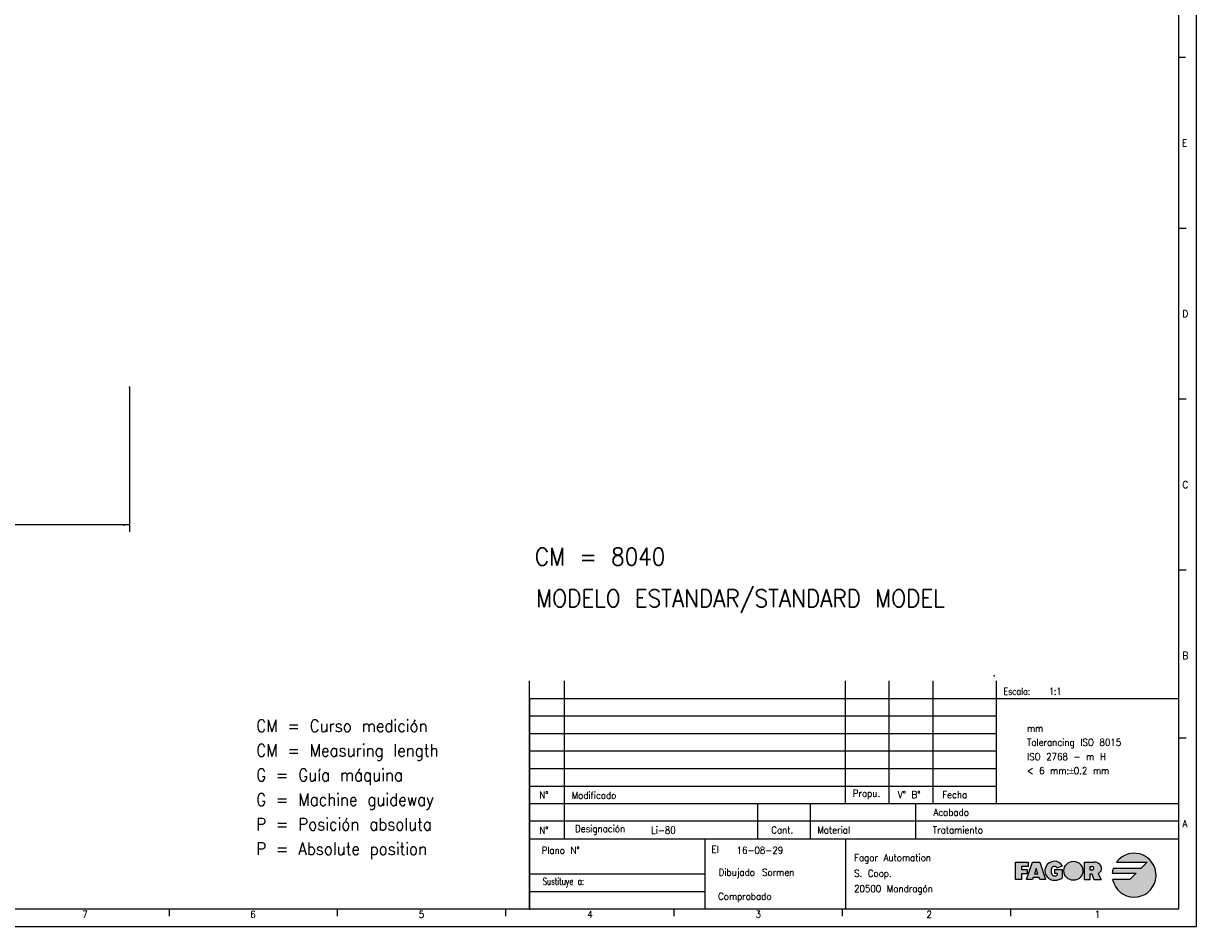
# Model space of a CAD drawing. Header units: millimetres. Extents: x -235 to 9216, y -109 to 485.
# Tile 13 of 44: x 271 to 605, y -109 to 148. Entities that reach past the tile are written whole.
import ezdxf

# ---------------------------------------------------------------- set-up
doc = ezdxf.new("R2010")
doc.units = ezdxf.units.MM
doc.layers.add('1', color=7, linetype='Continuous')
doc.styles.add('CONVERTER_11', font='txt.shx', dxfattribs={"width": 0.9})
doc.styles.add('CONVERTER_12', font='txt.shx', dxfattribs={"width": 0.72})
doc.styles.add('CONVERTER_13', font='txt.shx', dxfattribs={"width": 0.81})
doc.dimstyles.new('ME10_DIM_16', dxfattribs={"dimtxt": 2, "dimasz": 2, "dimexe": 2, "dimexo": 0, "dimgap": 2, "dimtad": 1, "dimdsep": 46, "dimtxsty": 'CONVERTER_11', "dimsah": 1, "dimcen": 0.09, "dimclrd": 2, "dimclre": 2, "dimclrt": 2, "dimadec": 0, "dimazin": 0, "dimtfac": 1, "dimtdec": 4, "dimtix": 1, "dimtmove": 0, "dimatfit": 3, "dimfxl": 1, "dimtolj": 1, "dimtzin": 0, "dimarcsym": 0})

# ---------------------------------------------------------------- blocks, each defined once
blk = doc.blocks.new('*D74')
at = {"layer": '1', "color": 2, "linetype": 'Continuous'}
for p, q in [((220.9253044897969, 44.40000337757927), (220.9253044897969, 3.17706942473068)), ((300.9253044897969, 44.40000337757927), (300.9253044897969, 3.17706942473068)), ((300.9253044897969, 5.17706942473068), (220.9253044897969, 5.17706942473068))]:
    blk.add_line(p, q, dxfattribs=at)
at = {"layer": '1', "color": 2}
for points in [[(222.9253044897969, 5.44037441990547), (222.9253044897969, 4.91376442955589), (220.9253044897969, 5.17706942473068)], [(298.9253044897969, 4.91376442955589), (298.9253044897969, 5.44037441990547), (300.9253044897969, 5.17706942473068)]]:
    blk.add_solid(points, dxfattribs=at)
at = {"layer": '1', "color": 2, "insert": (257.8703044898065, 7.17706147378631), "char_height": 2, "attachment_point": 7, "rotation": 0.00013888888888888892, "line_spacing_factor": 0.60024009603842, "style": 'CONVERTER_11'}
blk.add_mtext('\\C2;rx\\C2;80', dxfattribs=at)
blk = doc.blocks.new('tolerancias__56', base_point=(547.2149843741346, -37.82507050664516))
at = {"layer": '1', "color": 7}
blk.add_point((547.2149843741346, -37.82507050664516), dxfattribs=at)
blk = doc.blocks.new('tolerancias__57', base_point=(547.8144653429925, -74.22039922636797))
at = {"layer": '1', "color": 7}
blk.add_point((547.8144653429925, -74.22039922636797), dxfattribs=at)
blk = doc.blocks.new('Marco_a1', base_point=(184.8144653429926, 187.7796007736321))
at = {"layer": '1', "linetype": 'Continuous'}
h = blk.add_hatch(color=2, dxfattribs=at)
edge = h.paths.add_edge_path()
edge.add_line((590.7861250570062, -90.84599406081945), (588.9111250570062, -92.72099406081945))
edge.add_line((588.9111250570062, -92.72099406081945), (581.0740050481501, -92.72099406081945))
edge.add_arc((587.0361250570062, -94.59599406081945), 6.250000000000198, 162.5423968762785, 174.2608295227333)
edge.add_line((580.8174535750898, -93.97099406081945), (587.6611250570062, -93.97099406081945))
edge.add_line((587.6611250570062, -93.97099406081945), (585.7861250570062, -95.84599406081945))
edge.add_line((585.7861250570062, -95.84599406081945), (580.9124007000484, -95.84599406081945))
edge.add_arc((587.0361250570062, -94.59599406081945), 6.249999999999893, 191.5369590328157, 503.130102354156)
edge.add_line((582.0361250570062, -90.84599406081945), (590.7861250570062, -90.84599406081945))
blk.add_hatch(color=2, dxfattribs=at).paths.add_polyline_path([(556.8277917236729, -92.09599406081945), (554.9527917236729, -92.09599406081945), (554.9527917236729, -92.92932739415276), (556.6194583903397, -92.92932739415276), (556.6194583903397, -93.76266072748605), (556.6194583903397, -94.17932739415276), (554.9527917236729, -94.17932739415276), (554.9527917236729, -95.84599406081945), (553.2861250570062, -95.84599406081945), (553.2861250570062, -90.84599406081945), (556.8277917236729, -90.84599406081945)])
h = blk.add_hatch(color=2, dxfattribs=at)
h.paths.add_polyline_path([(560.1611250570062, -95.84599406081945), (559.9527917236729, -95.22099406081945), (558.2861250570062, -95.22099406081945), (558.0777917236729, -95.84599406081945), (556.4111250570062, -95.84599406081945), (558.0777917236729, -90.84599406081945), (560.1611250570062, -90.84599406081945), (561.8277917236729, -95.84599406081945)])
h.paths.add_polyline_path([(559.1194583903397, -92.72099406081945), (558.6333472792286, -94.17932739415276), (559.6055695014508, -94.17932739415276)], flags=16)
h = blk.add_hatch(color=2, dxfattribs=at)
edge = h.paths.add_edge_path()
edge.add_line((564.3312465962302, -92.92932739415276), (564.3312465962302, -93.97099406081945))
edge.add_line((564.3312465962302, -93.97099406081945), (565.1645799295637, -93.97099406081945))
edge.add_line((565.1645799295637, -93.97099406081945), (565.1645799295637, -94.59599406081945))
edge.add_arc((564.3312465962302, -93.03349406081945), 1.770833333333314, 270, 298.0724869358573, ccw=False)
edge.add_arc((564.3312465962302, -93.97099406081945), 0.8333333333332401, 202.6198649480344, 270, ccw=False)
edge.add_arc((565.5812465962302, -93.45016072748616), 2.187499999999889, 154.6230664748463, 202.619864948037, ccw=False)
edge.add_arc((564.3288787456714, -92.92933074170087), 0.835386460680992, 29.91899816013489, 150.0810018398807, ccw=False)
edge.add_line((565.0529344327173, -92.51266072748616), (566.6099690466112, -91.88766072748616))
edge.add_arc((564.3277917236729, -93.34599406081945), 2.708333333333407, 32.57897039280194, 90)
edge.add_arc((564.3277917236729, -93.34599406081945), 2.7083333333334, 90, 219.5977388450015)
edge.add_arc((564.506467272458, -92.95005454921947), 3.104272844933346, 223.1289646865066, 312.983270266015)
edge.add_line((566.622913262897, -95.22099406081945), (566.622913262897, -92.92932739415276))
edge.add_line((566.622913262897, -92.92932739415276), (564.3312465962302, -92.92932739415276))
h = blk.add_hatch(color=2, dxfattribs=at)
edge = h.paths.add_edge_path()
edge.add_arc((569.7442851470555, -93.34599406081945), 2.708333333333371, 0, 360)
h = blk.add_hatch(color=2, dxfattribs=at)
edge = h.paths.add_edge_path()
edge.add_arc((576.1012248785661, -92.66967744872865), 1.643411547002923, -66.7233294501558, 50.761309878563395, ccw=False)
edge.add_line((576.7506542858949, -94.17932739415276), (577.6772287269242, -95.84599406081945))
edge.add_line((577.6772287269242, -95.84599406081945), (575.595503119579, -95.84599406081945))
edge.add_line((575.595503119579, -95.84599406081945), (574.970503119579, -94.17932739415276))
edge.add_line((574.970503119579, -94.17932739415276), (574.5538364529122, -94.17932739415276))
edge.add_line((574.5538364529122, -94.17932739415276), (574.5538364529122, -95.84599406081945))
edge.add_line((574.5538364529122, -95.84599406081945), (572.8871697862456, -95.84599406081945))
edge.add_line((572.8871697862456, -95.84599406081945), (572.8871697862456, -90.84599406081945))
edge.add_line((572.8871697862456, -90.84599406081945), (574.5538364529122, -90.84599406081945))
edge.add_line((574.5538364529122, -90.84599406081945), (575.595503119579, -90.84599406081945))
edge.add_arc((575.595503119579, -93.28889939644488), 2.442905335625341, 50.76130987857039, 90, ccw=False)
edge = h.paths.add_edge_path(flags=16)
edge.add_arc((575.0746697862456, -92.61682739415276), 0.5208333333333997, 270, 450)
edge.add_line((575.0746697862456, -92.09599406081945), (574.5538364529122, -92.09599406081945))
edge.add_line((574.5538364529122, -92.09599406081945), (574.5538364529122, -93.13766072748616))
edge.add_line((574.5538364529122, -93.13766072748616), (575.0746697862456, -93.13766072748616))
at = {"layer": '1', "color": 2, "linetype": 'Continuous'}
for p, q in [((604.8144653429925, -109.220399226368), (604.8144653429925, 484.7796007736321)), ((601.6626111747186, 138.312934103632), (599.6626111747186, 138.312934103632)), ((601.8144653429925, 89.64626744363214), (599.8144653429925, 89.64626744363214)), ((601.8144653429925, 40.97960077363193), (599.8144653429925, 40.97960077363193)), ((601.8144653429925, -7.68706589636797), (599.8144653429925, -7.68706589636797)), ((414.8144653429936, -44.22039922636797), (599.8144653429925, -44.22039922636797)), ((414.8144653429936, -49.22039922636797), (547.8144653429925, -49.22039922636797)), ((414.8144653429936, -54.22039922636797), (547.8144653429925, -54.22039922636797)), ((601.8144653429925, -55.55373255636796), (599.8144653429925, -55.55373255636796)), ((414.8144653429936, -59.22039922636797), (547.8144653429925, -59.22039922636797)), ((414.8144653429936, -64.22039922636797), (547.8144653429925, -64.22039922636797)), ((414.8144653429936, -69.22039922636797), (547.8144653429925, -69.22039922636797)), ((599.8144653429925, -79.22039922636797), (414.8144653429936, -79.22039922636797)), ((553.2861250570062, -90.84599406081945), (556.8277917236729, -90.84599406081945)), ((553.2861250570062, -95.84599406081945), (553.2861250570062, -90.84599406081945)), ((554.9527917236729, -92.09599406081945), (554.9527917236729, -92.92932739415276)), ((556.8277917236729, -92.09599406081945), (554.9527917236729, -92.09599406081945)), ((554.9527917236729, -92.92932739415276), (556.6194583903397, -92.92932739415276)), ((556.4111250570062, -95.84599406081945), (558.0777917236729, -90.84599406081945)), ((556.6194583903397, -92.92932739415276), (556.6194583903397, -93.76266072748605)), ((556.8277917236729, -90.84599406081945), (556.8277917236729, -92.09599406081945)), ((558.0777917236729, -90.84599406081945), (560.1611250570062, -90.84599406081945)), ((559.1194583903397, -92.72099406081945), (558.6333472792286, -94.17932739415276)), ((559.6055695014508, -94.17932739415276), (559.1194583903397, -92.72099406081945)), ((560.1611250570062, -90.84599406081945), (561.8277917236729, -95.84599406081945)), ((564.3312465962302, -92.92932739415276), (566.622913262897, -92.92932739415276)), ((564.3312465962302, -92.92932739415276), (564.3312465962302, -93.97099406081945)), ((565.0529344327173, -92.51266072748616), (566.6099690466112, -91.88766072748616)), ((566.622913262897, -95.22099406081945), (566.622913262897, -92.92932739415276)), ((572.8871697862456, -90.84599406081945), (574.5538364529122, -90.84599406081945)), ((572.8871697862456, -95.84599406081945), (572.8871697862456, -90.84599406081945)), ((574.5538364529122, -90.84599406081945), (575.595503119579, -90.84599406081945)), ((574.5538364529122, -92.09599406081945), (575.0746697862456, -92.09599406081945)), ((574.5538364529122, -93.13766072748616), (574.5538364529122, -92.09599406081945)), ((575.0746697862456, -93.13766072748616), (574.5538364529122, -93.13766072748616)), ((588.9111250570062, -92.72099406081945), (581.0740050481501, -92.72099406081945)), ((582.0361250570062, -90.84599406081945), (590.7861250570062, -90.84599406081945)), ((590.7861250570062, -90.84599406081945), (588.9111250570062, -92.72099406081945)), ((554.9527917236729, -95.84599406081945), (553.2861250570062, -95.84599406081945)), ((554.9527917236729, -94.17932739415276), (554.9527917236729, -95.84599406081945)), ((556.6194583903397, -94.17932739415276), (554.9527917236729, -94.17932739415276)), ((558.0777917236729, -95.84599406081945), (556.4111250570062, -95.84599406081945)), ((556.6194583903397, -93.76266072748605), (556.6194583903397, -94.17932739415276)), ((558.2861250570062, -95.22099406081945), (558.0777917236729, -95.84599406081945)), ((559.9527917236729, -95.22099406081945), (558.2861250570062, -95.22099406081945)), ((558.6333472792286, -94.17932739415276), (559.6055695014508, -94.17932739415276)), ((560.1611250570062, -95.84599406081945), (559.9527917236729, -95.22099406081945)), ((561.8277917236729, -95.84599406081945), (560.1611250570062, -95.84599406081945)), ((564.3312465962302, -93.97099406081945), (565.1645799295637, -93.97099406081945)), ((565.1645799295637, -93.97099406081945), (565.1645799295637, -94.59599406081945)), ((572.8871697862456, -95.84599406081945), (574.5538364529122, -95.84599406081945)), ((574.5538364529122, -95.84599406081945), (574.5538364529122, -94.17932739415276)), ((574.5538364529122, -94.17932739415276), (574.970503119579, -94.17932739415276)), ((574.970503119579, -94.17932739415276), (575.595503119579, -95.84599406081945)), ((575.595503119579, -95.84599406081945), (577.6772287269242, -95.84599406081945)), ((576.7506542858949, -94.17932739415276), (577.6772287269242, -95.84599406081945)), ((580.8174535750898, -93.97099406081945), (587.6611250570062, -93.97099406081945)), ((585.7861250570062, -95.84599406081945), (580.9124007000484, -95.84599406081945)), ((587.6611250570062, -93.97099406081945), (585.7861250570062, -95.84599406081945)), ((414.8144653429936, -99.22039922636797), (464.8144653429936, -99.22039922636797)), ((312.1674065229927, -104.2667880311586), (312.1674065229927, -106.2667880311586)), ((360.1085829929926, -104.2667880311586), (360.1085829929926, -106.2667880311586)), ((408.0497594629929, -104.2667880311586), (408.0497594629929, -106.2667880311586)), ((455.9909359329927, -104.2667880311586), (455.9909359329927, -106.2667880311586)), ((503.9321124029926, -104.2667880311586), (503.9321124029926, -106.2667880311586)), ((551.8732888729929, -104.220399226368), (551.8732888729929, -106.220399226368)), ((-235.1855346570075, -109.220399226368), (604.8144653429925, -109.220399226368))]:
    blk.add_line(p, q, dxfattribs=at)
at = {"layer": '1', "color": 7, "linetype": 'Continuous'}
for p, q in [((599.8144653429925, -104.220399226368), (599.8144653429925, 479.7796007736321)), ((414.8144653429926, -104.220399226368), (414.8144653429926, -39.22039922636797)), ((424.8144653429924, -84.22039922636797), (424.8144653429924, -39.22039922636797)), ((504.8144653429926, -74.22039922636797), (504.8144653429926, -39.22039922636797)), ((517.3144653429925, -74.22039922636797), (517.3144653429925, -39.22039922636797)), ((529.8144653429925, -74.22039922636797), (529.8144653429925, -39.22039922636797)), ((547.8144653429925, -74.22039922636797), (547.8144653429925, -39.22039922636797)), ((414.8144653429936, -74.22039922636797), (599.8144653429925, -74.22039922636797)), ((479.8144653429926, -74.22039922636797), (479.8144653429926, -84.22039922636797)), ((494.8144653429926, -74.22039922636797), (494.8144653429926, -84.22039922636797)), ((524.8144653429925, -74.22039922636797), (524.8144653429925, -84.22039922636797)), ((414.8144653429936, -84.22039922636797), (599.8144653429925, -84.22039922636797)), ((464.8144653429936, -84.22039922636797), (464.8144653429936, -94.22039922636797)), ((504.8144653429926, -84.22039922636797), (504.8144653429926, -104.220399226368)), ((414.8144653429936, -94.22039922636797), (464.8144653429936, -94.22039922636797)), ((464.8144653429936, -94.22039922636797), (464.8144653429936, -99.22039922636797)), ((464.8144653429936, -99.22039922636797), (464.8144653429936, -104.220399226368)), ((-215.1855346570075, -104.2203992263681), (599.8144653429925, -104.220399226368))]:
    blk.add_line(p, q, dxfattribs=at)
at = {"layer": '1', "color": 6, "linetype": 'Continuous'}
blk.add_line((414.8144653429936, -44.45543519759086), (414.8144653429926, -104.4554351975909), dxfattribs=at)
at = {"layer": '1', "color": 2, "linetype": 'Continuous'}
blk.add_circle((569.7442851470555, -93.34599406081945), 2.708333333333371, dxfattribs=at)
for centre, radius, start, end in [((587.0361250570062, -94.59599406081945), 6.249999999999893, 191.5369590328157, 143.130102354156), ((564.3277917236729, -93.34599406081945), 2.7083333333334, 90, 219.5977388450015), ((565.5812465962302, -93.45016072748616), 2.187499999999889, 154.6230664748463, 202.619864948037), ((564.3288787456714, -92.92933074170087), 0.835386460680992, 29.9189981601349, 150.0810018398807), ((564.3277917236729, -93.34599406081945), 2.708333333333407, 32.57897039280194, 90), ((575.0746697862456, -92.61682739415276), 0.5208333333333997, 270, 90), ((575.595503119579, -93.28889939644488), 2.442905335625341, 50.76130987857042, 90), ((576.1012248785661, -92.66967744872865), 1.643411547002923, 293.2766705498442, 50.76130987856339), ((587.0361250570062, -94.59599406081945), 6.250000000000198, 162.5423968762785, 174.2608295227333), ((564.506467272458, -92.95005454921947), 3.104272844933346, 223.1289646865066, 312.983270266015), ((564.3312465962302, -93.97099406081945), 0.8333333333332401, 202.6198649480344, 270), ((564.3312465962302, -93.03349406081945), 1.770833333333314, 270, 298.0724869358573)]:
    blk.add_arc(centre, radius, start, end, dxfattribs=at)
at = {"layer": '1', "color": 2}
for s, style, width, p in [('Escala:   1:1', 'CONVERTER_13', 0.81, (549.8144653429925, -43.22039922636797)), ('El', 'CONVERTER_11', 0.9, (466.6709961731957, -88.22039922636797))]:
    blk.add_text(s, height=2, dxfattribs=dict(at, style=style, width=width)).set_placement(p)
at = {"layer": '1', "color": 2, "char_height": 2}
for s, insert, attachment_point, line_spacing_factor, style in [('E', (600.6626111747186, 113.979600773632), 4, 1.20048019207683, 'CONVERTER_11'), ('D', (600.8144653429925, 65.31293410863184), 4, 1.20048019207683, 'CONVERTER_11'), ('C', (600.8144653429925, 16.64626743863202), 4, 1.20048019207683, 'CONVERTER_11'), ('B', (600.8144653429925, -32.02039922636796), 4, 1.20048019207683, 'CONVERTER_11'), ('N°', (418.9359217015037, -71.72039922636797), 5, 1.32052821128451, 'CONVERTER_11'), ('Modificado', (426.8411380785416, -71.88881551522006), 4, 1.32052821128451, 'CONVERTER_11'), ('Propu.', (506.9021583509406, -71.65264731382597), 4, 1.32052821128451, 'CONVERTER_11'), ('V° B°', (519.7389604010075, -71.65264731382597), 4, 1.20048019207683, 'CONVERTER_11'), ('Fecha', (532.4083241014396, -71.65264731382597), 4, 1.32052821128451, 'CONVERTER_11'), ('Acabado', (539.9804469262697, -76.72039922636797), 6, 1.32052821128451, 'CONVERTER_11'), ('Designación', (427.8144653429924, -81.72039922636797), 4, 1.32052821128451, 'CONVERTER_11'), ('A', (600.8144653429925, -79.88706589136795), 4, 1.20048019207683, 'CONVERTER_11'), ('N°', (418.9359217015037, -81.79714185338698), 5, 1.32052821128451, 'CONVERTER_11'), ('Cant.', (486.8144653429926, -81.72039922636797), 5, 1.32052821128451, 'CONVERTER_11'), ('Material', (496.8144653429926, -81.72039922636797), 4, 1.32052821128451, 'CONVERTER_11'), ('Tratamiento', (543.9804469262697, -81.72039922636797), 6, 1.32052821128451, 'CONVERTER_11'), ('Plano N°', (429.1464032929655, -87.47591680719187), 6, 1.32052821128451, 'CONVERTER_11'), ('Fagor Automation\\PS. Coop.\\P20500 Mondragón', (507.2878943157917, -94.35581747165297), 4, 1.32052821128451, 'CONVERTER_11'), ('Dibujado', (479.0343105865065, -94.08862644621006), 6, 1.32052821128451, 'CONVERTER_11'), ('Sustituye a:', (430.3748860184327, -96.72039922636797), 6, 1.32052821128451, 'CONVERTER_12'), ('Comprobado', (483.7576746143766, -100.9375042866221), 6, 1.32052821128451, 'CONVERTER_11'), ('7', (287.4716344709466, -105.7667880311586), 4, 1.20048019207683, 'CONVERTER_11'), ('6', (335.3248856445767, -105.7667880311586), 4, 1.20048019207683, 'CONVERTER_11'), ('5', (383.2986028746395, -105.7667880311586), 4, 1.20048019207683, 'CONVERTER_11'), ('4', (431.3096997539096, -105.7667880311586), 4, 1.20048019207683, 'CONVERTER_11'), ('3', (479.2377337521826, -105.7667880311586), 4, 1.20048019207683, 'CONVERTER_11'), ('2', (527.9027006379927, -105.7667880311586), 4, 1.20048019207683, 'CONVERTER_11'), ('1', (575.8438771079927, -105.7667880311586), 4, 1.20048019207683, 'CONVERTER_11')]:
    blk.add_mtext(s, dxfattribs=dict(at, insert=insert, attachment_point=attachment_point, line_spacing_factor=line_spacing_factor, style=style))
blk = doc.blocks.new('Top', base_point=(184.8144653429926, 187.7796007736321))
blk.add_blockref('Marco_a1', (184.8144653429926, 187.7796007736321))
blk = doc.blocks.new('_dummy_frame__58', base_point=(-235.1855346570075, -174.5728945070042))
blk.add_blockref('Top', (184.8144653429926, 187.7796007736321))
blk = doc.blocks.new('_dummy_frame__59', base_point=(-346.4995658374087, -309.5127608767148))
at = {"layer": '1'}
for name, p in [('_dummy_frame__58', (-235.1855346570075, -174.5728945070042)), ('tolerancias__56', (547.2149843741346, -37.82507050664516)), ('tolerancias__57', (547.8144653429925, -74.22039922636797))]:
    blk.add_blockref(name, p, dxfattribs=at)
at = {"layer": '1', "color": 2, "style": 'CONVERTER_11', "width": 0.9}
for s, height, p in [('CM = 8040', 5, (416.3629828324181, -6.36472707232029)), ('MODELO ESTANDAR/STANDARD MODEL', 5, (416.697213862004, -18.24275573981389)), ('Li-80', 2, (449.456998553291, -82.7704903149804)), ('16-08-29', 2, (473.818146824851, -88.5197412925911)), ('Sormen', 2, (481.0997795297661, -94.81625236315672))]:
    blk.add_text(s, height=height, dxfattribs=at).set_placement(p)
at = {"layer": '1', "color": 2, "insert": (556.53543961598, -65.7993288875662), "char_height": 2, "attachment_point": 7, "line_spacing_factor": 1.20048019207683, "style": 'CONVERTER_11'}
blk.add_mtext('mm\\PTolerancing ISO 8015\\PISO 2768 - m H\\P< 6 mm:{\\Fgdt;`}0.2 mm', dxfattribs=at)
blk = doc.blocks.new('A', base_point=(271.080000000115, 214.1200000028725))
at = {"layer": '1', "color": 7}
blk.add_point((300.9253044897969, 44.40000337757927), dxfattribs=at)
at = {"layer": '1', "color": 2, "insert": (337.01805055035, -89.9944715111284), "char_height": 3.5, "attachment_point": 7, "line_spacing_factor": 1.20048019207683, "style": 'CONVERTER_11'}
blk.add_mtext('CM = Curso medición\\PCM = Measuring length\\PG = Guía máquina\\PG = Machine guideway\\PP = Posición absoluta\\PP = Absolute position', dxfattribs=at)
at = {"layer": '1'}
dim = blk.add_aligned_dim(p1=(220.9253044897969, 44.40000337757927), p2=(300.9253044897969, 44.40000337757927), distance=-39.222933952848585, dimstyle='ME10_DIM_16', override={"dimpost": 'rx<>'}, dxfattribs=at)
dim.commit()
dim.dimension.update_dxf_attribs({"geometry": '*D74', "text_midpoint": (260.9253044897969, 8.17706942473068), "text_rotation": 0.00013888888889})

msp = doc.modelspace()

# ---------------------------------------------------------------- block references
msp.add_blockref('A', (271.080000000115, 214.1200000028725))
at = {"layer": '1'}
msp.add_blockref('_dummy_frame__59', (-346.4995658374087, -309.5127608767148), dxfattribs=at)

doc.saveas('drawing.dxf')
